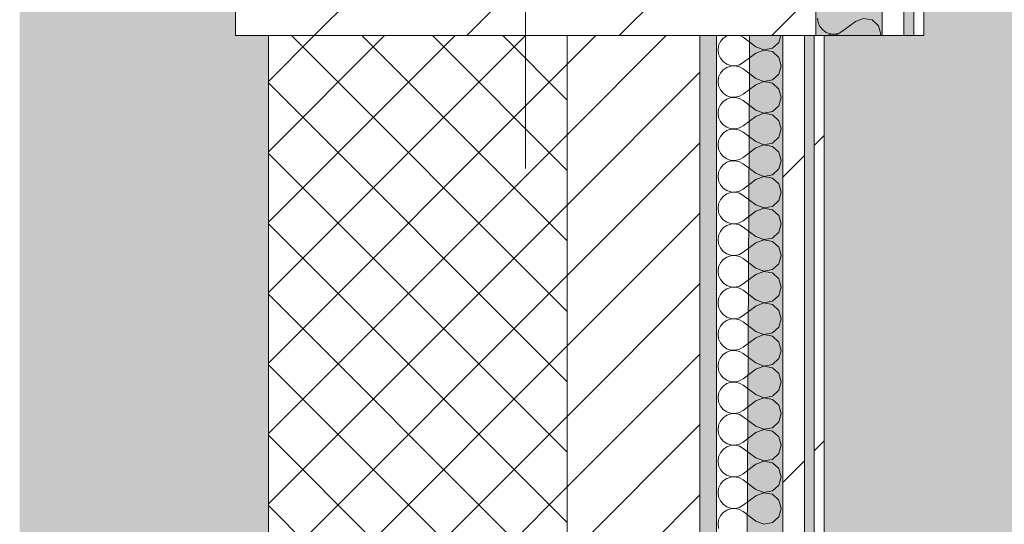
# Model space of a CAD drawing. Header units: millimetres. Extents: x -40968 to 13979, y -19284 to 4746.
# Tile 184 of 234: x -2101 to -1508, y -7733 to -7429. Entities that reach past the tile are written whole.
import ezdxf
from ezdxf.enums import TextEntityAlignment as Align

# ---------------------------------------------------------------- set-up
doc = ezdxf.new("R2010")
doc.units = ezdxf.units.MM
doc.header["$MEASUREMENT"] = 0
doc.linetypes.add('Wipeout_Contour', pattern=[1000, 0, -1000])
for name, color, linetype in [('10_ESTR_Pilars', 7, 'Continuous'), ('12_FAÇ_Façana', 7, 'Continuous'), ('Nuevo_05_AUX_Treball', 7, 'Continuous'), ('Nuevo_08_E_Envans secs', 7, 'Continuous')]:
    doc.layers.add(name, color=color, linetype=linetype)
for name, color, linetype, lineweight in [('10_ESTR_Pilars_Pluma_Nº__20', 1, 'Continuous', 5), ('10_ESTR_Pilars_Pluma_Nº__28', 7, 'Continuous', 20), ('10_ESTR_Pilars_Pluma_Nº__42', 8, 'Continuous', 25), ('12_FAÇ_Façana_Pluma_Nº__2', 8, 'Continuous', 5), ('12_FAÇ_Façana_Pluma_Nº__7', 7, 'Continuous', 5), ('Nuevo_08_E_Envans secs_Pluma_Nº__1', 7, 'Continuous', 5), ('Nuevo_Sellos de Zona Archicad_Pluma_Nº__1', 7, 'Continuous', 5)]:
    doc.layers.add(name, color=color, linetype=linetype, lineweight=lineweight)
for name, color, linetype, lineweight, true_color in [('12_FAÇ_Façana_Pluma_Nº__102', 7, 'Continuous', 5, 0xcccccc), ('12_FAÇ_Façana_Pluma_Nº__174', 7, 'Continuous', 13, 0xe4ad2c), ('12_FAÇ_Façana_Pluma_Nº__176', 7, 'Continuous', 15, 0x93a0c6), ('Nuevo_05_AUX_Treball_Pluma_Nº__3', 7, 'Continuous', 5, 0xa4a4a4), ('Nuevo_08_E_Envans secs_Pluma_Nº__102', 7, 'Continuous', 5, 0xcccccc), ('Nuevo_08_E_Envans secs_Pluma_Nº__171', 171, 'Continuous', 13, 0xaaaaff), ('Nuevo_08_E_Envans secs_Pluma_Nº__177', 7, 'Continuous', 15, 0xf7e046)]:
    doc.layers.add(name, color=color, linetype=linetype, lineweight=lineweight, true_color=true_color)
doc.styles.add('Estilo_Generado_1', font='txt')
pattern_1 = [(45, (0, 0), (-183.848, 183.848), [195, -65]), (45, (7e-14, 183.85), (-183.848, 183.848), [195, -65])]

# ---------------------------------------------------------------- blocks, each defined once
blk = doc.blocks.new('Planta 2_Passadís_5_1', base_point=(-1416.7, 3400.2))
at = {"layer": 'Nuevo_05_AUX_Treball', "linetype": 'Continuous', "lineweight": 0, "true_color": 0xe5e5e5}
blk.add_hatch(color=254, dxfattribs=at).paths.add_polyline_path([(-28277.4, 3863.45), (-28277.4, 2109.55), (-1619.32, 2109.55), (-1682.64, -12338.98), (-3637.99, -12338.98), (-3641.2, -17111.12), (363.89, -17130.66), (363.89, -11988.98), (6068.89, -11988.98), (6068.89, -9207.42), (358.89, -9207.42), (358.89, 2108.94), (7332.11, 2109.55), (7331.95, 3863.45)])
at = {"layer": 'Nuevo_05_AUX_Treball_Pluma_Nº__3', "color": 253, "linetype": 'Continuous', "lineweight": 5, "true_color": 0xa4a4a4, "flags": 128}
blk.add_lwpolyline([(-28277.4, 3863.45), (-28277.4, 2109.55), (-1619.32, 2109.55), (-1682.64, -12338.98), (-3637.99, -12338.98), (-3641.2, -17111.12), (363.89, -17130.66), (363.89, -11988.98), (6068.89, -11988.98), (6068.89, -9207.42), (358.89, -9207.42), (358.89, 2108.94), (7332.11, 2109.55), (7331.95, 3863.45)], close=True, dxfattribs=at)
at = {"layer": 'Nuevo_Sellos de Zona Archicad_Pluma_Nº__1', "color": 7, "lineweight": 5, "style": 'Estilo_Generado_1'}
for tag, p in [('ROOM_NAME', (-1416.7, 3342.05)), ('ROOM_NUMBER', (-1416.7, 3117.65)), ('ROOM_AREA', (-1416.7, 2890.28))]:
    blk.add_attdef(tag, text='', height=120, dxfattribs=at).set_placement(p, align=Align.TOP_LEFT)
blk = doc.blocks.new('Muro_1_1', base_point=(-1681.11, -1193.98))
at = {"layer": '12_FAÇ_Façana_Pluma_Nº__102', "linetype": 'Continuous', "lineweight": 0, "true_color": 0xe5e5e5}
blk.add_hatch(color=254, dxfattribs=at).paths.add_polyline_path([(-2101.11, -10658.98), (-1951.11, -10658.98), (-1951.11, -7438.98), (-1971.11, -7438.98), (-1971.11, -6988.97), (-1951.11, -6988.97), (-1951.11, -1638.98), (-2101.11, -1638.98)])
at = {"layer": '12_FAÇ_Façana_Pluma_Nº__174', "linetype": 'Continuous', "lineweight": 13, "true_color": 0xe4ad2c}
h = blk.add_hatch(dxfattribs=at)
h.set_pattern_fill('SATE_Aislamiento_0001', color=42, style=0, pattern_type=2)
h.set_pattern_definition([(45, (0, 0), (-21.2132, 21.2132), []), (135, (0, 0), (21.2132, 21.2132), [])])
h.paths.add_polyline_path([(-1951.11, -7438.98), (-1951.11, -10658.98), (-1771.11, -10658.98), (-1771.11, -7438.98)])
at = {"layer": '12_FAÇ_Façana_Pluma_Nº__176', "linetype": 'Continuous', "lineweight": 0, "true_color": 0x495063}
blk.add_hatch(color=251, dxfattribs=at).paths.add_polyline_path([(-1691.11, -7438.98), (-1691.11, -10658.98), (-1681.11, -10658.98), (-1681.11, -7438.98)])
at = {"layer": '12_FAÇ_Façana_Pluma_Nº__2', "linetype": 'Continuous', "lineweight": 5}
h = blk.add_hatch(dxfattribs=at)
h.set_pattern_fill('Ceramic_0001', color=8, style=0, pattern_type=2)
h.set_pattern_definition([(45, (0, 0), (-21.2132, 21.2132), [])])
h.paths.add_polyline_path([(-1771.11, -7438.98), (-1771.11, -10658.98), (-1691.11, -10658.98), (-1691.11, -7438.98)])
at = {"layer": '12_FAÇ_Façana_Pluma_Nº__7', "color": 7, "linetype": 'Continuous', "lineweight": 5}
for p, q in [((-1951.11, -7438.98), (-1951.11, -10658.98)), ((-1771.11, -10658.98), (-1771.11, -7438.98)), ((-1691.11, -10658.98), (-1691.11, -7438.98))]:
    blk.add_line(p, q, dxfattribs=at)
at = {"layer": '12_FAÇ_Façana_Pluma_Nº__7', "color": 7, "linetype": 'Continuous', "lineweight": 5, "flags": 128}
blk.add_lwpolyline([(-1681.11, -10658.98), (-1681.11, -7438.98)], dxfattribs=at)
blk = doc.blocks.new('*X370')
at = {"layer": 'Nuevo_08_E_Envans secs_Pluma_Nº__102', "color": 254, "linetype": 'Continuous', "lineweight": 5, "true_color": 0xcccccc}
for p, q in [((-1620.16, -7428.57), (-1619.79, -7431.17)), ((-1597.3, -7430.48), (-1604.92, -7436.19)), ((-1592.44, -7428.61), (-1597.3, -7430.48)), ((-1587.33, -7429.58), (-1592.44, -7428.61)), ((-1583.48, -7433.09), (-1587.33, -7429.58)), ((-1619.79, -7431.17), (-1618.73, -7433.58)), ((-1618.73, -7433.58), (-1617.06, -7435.6)), ((-1617.06, -7435.6), (-1614.89, -7437.09)), ((-1607.22, -7437.46), (-1604.92, -7436.19)), ((-1582.06, -7438.1), (-1583.48, -7433.09)), ((-1614.89, -7437.09), (-1612.4, -7437.93)), ((-1612.4, -7438.26), (-1614.52, -7438.98)), ((-1612.4, -7437.93), (-1609.78, -7438.06)), ((-1609.78, -7438.13), (-1612.4, -7438.26)), ((-1609.78, -7438.06), (-1607.22, -7437.46)), ((-1607.22, -7438.73), (-1609.78, -7438.13)), ((-1606.77, -7438.98), (-1607.22, -7438.73)), ((-1582.31, -7438.98), (-1582.06, -7438.1))]:
    blk.add_line(p, q, dxfattribs=at)
blk = doc.blocks.new('Muro_121_1', base_point=(-1556.11, -7438.98))
at = {"color": 254, "linetype": 'Wipeout_Contour', "lineweight": 0, "ltscale": 29535.912954}
blk.add_wipeout([(-1568.11, -7438.98), (-1568.11, -6988.97), (-1581.11, -6988.97), (-1581.11, -7438.98)], dxfattribs=at).dxf.layer = 'Nuevo_08_E_Envans secs'
at = {"color": 254, "linetype": 'Wipeout_Contour', "lineweight": 0, "ltscale": 29522.733825}
blk.add_wipeout([(-1556.11, -7438.98), (-1556.11, -6988.97), (-1562.11, -6988.97), (-1562.11, -7438.98)], dxfattribs=at).dxf.layer = 'Nuevo_08_E_Envans secs'
at = {"layer": 'Nuevo_08_E_Envans secs_Pluma_Nº__171', "linetype": 'Continuous', "lineweight": 13, "true_color": 0xaaaaff}
h = blk.add_hatch(dxfattribs=at)
h.set_pattern_fill('Panellat_HPL_0001', color=161, style=0, pattern_type=2)
h.set_pattern_definition(pattern_1)
h.paths.add_polyline_path([(-1556.11, -7438.98), (-1556.11, -6988.97), (-1562.11, -6988.97), (-1562.11, -7438.98)])
at = {"layer": 'Nuevo_08_E_Envans secs_Pluma_Nº__177', "linetype": 'Continuous', "lineweight": 15, "true_color": 0xf7e046}
h = blk.add_hatch(dxfattribs=at)
h.set_pattern_fill('Panellat_HPL_0001', color=53, style=0, pattern_type=2)
h.set_pattern_definition(pattern_1)
h.paths.add_polyline_path([(-1568.11, -7438.98), (-1568.11, -6988.97), (-1581.11, -6988.97), (-1581.11, -7438.98)])
at = {"layer": 'Nuevo_08_E_Envans secs_Pluma_Nº__1', "color": 7, "linetype": 'Continuous', "lineweight": 5}
for p, q in [((-1581.11, -7438.98), (-1581.11, -6988.97)), ((-1568.11, -7438.98), (-1568.11, -6988.97)), ((-1562.11, -7438.98), (-1562.11, -6988.97))]:
    blk.add_line(p, q, dxfattribs=at)
at = {"layer": 'Nuevo_08_E_Envans secs_Pluma_Nº__1', "color": 7, "linetype": 'Continuous', "lineweight": 5, "flags": 128}
for points in [[(-1556.11, -7438.98), (-1556.11, -6988.97)], [(-1581.11, -7438.98), (-1621.11, -7438.98)], [(-1568.11, -7438.98), (-1581.11, -7438.98)], [(-1562.11, -7438.98), (-1568.11, -7438.98)], [(-1556.11, -7438.98), (-1562.11, -7438.98)]]:
    blk.add_lwpolyline(points, dxfattribs=at)
at = {"layer": 'Nuevo_08_E_Envans secs', "color": 7, "lineweight": 20}
blk.add_blockref('*X370', (0, 0), dxfattribs=at)
blk = doc.blocks.new('*X372')
at = {"layer": 'Nuevo_08_E_Envans secs_Pluma_Nº__102', "color": 254, "linetype": 'Continuous', "lineweight": 5, "true_color": 0xcccccc}
for p, q in [((-1678.73, -7442.61), (-1679.79, -7445.02)), ((-1677.06, -7440.59), (-1678.73, -7442.61)), ((-1674.89, -7439.1), (-1677.06, -7440.59)), ((-1674.52, -7438.98), (-1674.89, -7439.1)), ((-1664.92, -7440), (-1666.77, -7438.98)), ((-1657.3, -7445.71), (-1664.92, -7440)), ((-1643.48, -7443.1), (-1642.31, -7438.98)), ((-1679.79, -7445.02), (-1680.16, -7447.62)), ((-1680.16, -7447.62), (-1679.79, -7450.22)), ((-1657.3, -7445.71), (-1652.44, -7447.58)), ((-1652.44, -7447.66), (-1657.3, -7449.52)), ((-1652.44, -7447.58), (-1647.33, -7446.61)), ((-1647.33, -7448.62), (-1652.44, -7447.66)), ((-1647.33, -7446.61), (-1643.48, -7443.1)), ((-1643.48, -7452.14), (-1647.33, -7448.62)), ((-1679.79, -7450.22), (-1678.73, -7452.63)), ((-1678.73, -7452.63), (-1677.06, -7454.65)), ((-1677.06, -7454.65), (-1674.89, -7456.14)), ((-1657.3, -7449.52), (-1664.92, -7455.24)), ((-1642.06, -7457.14), (-1643.48, -7452.14)), ((-1677.06, -7459.64), (-1678.73, -7461.66)), ((-1674.89, -7458.15), (-1677.06, -7459.64)), ((-1674.89, -7456.14), (-1672.4, -7456.98)), ((-1672.4, -7457.31), (-1674.89, -7458.15)), ((-1672.4, -7456.98), (-1669.78, -7457.1)), ((-1669.78, -7457.18), (-1672.4, -7457.31)), ((-1669.78, -7457.1), (-1667.22, -7456.51)), ((-1667.22, -7457.78), (-1669.78, -7457.18)), ((-1667.22, -7456.51), (-1664.92, -7455.24)), ((-1664.92, -7459.05), (-1667.22, -7457.78)), ((-1657.3, -7464.76), (-1664.92, -7459.05)), ((-1643.48, -7462.15), (-1642.06, -7457.14)), ((-1679.79, -7464.06), (-1680.16, -7466.67)), ((-1678.73, -7461.66), (-1679.79, -7464.06)), ((-1657.3, -7464.76), (-1652.44, -7466.63)), ((-1652.44, -7466.63), (-1647.33, -7465.66)), ((-1647.33, -7465.66), (-1643.48, -7462.15)), ((-1680.16, -7466.67), (-1679.79, -7469.27)), ((-1679.79, -7469.27), (-1678.73, -7471.67)), ((-1678.73, -7471.67), (-1677.06, -7473.7)), ((-1657.3, -7468.57), (-1664.92, -7474.29)), ((-1652.44, -7466.71), (-1657.3, -7468.57)), ((-1647.33, -7467.67), (-1652.44, -7466.71)), ((-1643.48, -7471.18), (-1647.33, -7467.67)), ((-1642.06, -7476.19), (-1643.48, -7471.18)), ((-1677.06, -7473.7), (-1674.89, -7475.19)), ((-1674.89, -7477.2), (-1677.06, -7478.68)), ((-1674.89, -7475.19), (-1672.4, -7476.02)), ((-1672.4, -7476.36), (-1674.89, -7477.2)), ((-1672.4, -7476.02), (-1669.78, -7476.15)), ((-1669.78, -7476.23), (-1672.4, -7476.36)), ((-1669.78, -7476.15), (-1667.22, -7475.56)), ((-1667.22, -7476.82), (-1669.78, -7476.23)), ((-1667.22, -7475.56), (-1664.92, -7474.29)), ((-1664.92, -7478.1), (-1667.22, -7476.82)), ((-1657.3, -7483.81), (-1664.92, -7478.1)), ((-1643.48, -7481.2), (-1642.06, -7476.19)), ((-1679.79, -7483.11), (-1680.16, -7485.71)), ((-1678.73, -7480.71), (-1679.79, -7483.11)), ((-1677.06, -7478.68), (-1678.73, -7480.71)), ((-1657.3, -7483.81), (-1652.44, -7485.68)), ((-1647.33, -7484.71), (-1643.48, -7481.2)), ((-1680.16, -7485.71), (-1679.79, -7488.32)), ((-1679.79, -7488.32), (-1678.73, -7490.72)), ((-1657.3, -7487.62), (-1664.92, -7493.33)), ((-1652.44, -7485.75), (-1657.3, -7487.62)), ((-1652.44, -7485.68), (-1647.33, -7484.71)), ((-1647.33, -7486.72), (-1652.44, -7485.75)), ((-1643.48, -7490.23), (-1647.33, -7486.72)), ((-1642.06, -7495.24), (-1643.48, -7490.23)), ((-1678.73, -7490.72), (-1677.06, -7492.74)), ((-1677.06, -7492.74), (-1674.89, -7494.23)), ((-1674.89, -7496.24), (-1677.06, -7497.73)), ((-1674.89, -7494.23), (-1672.4, -7495.07)), ((-1672.4, -7495.4), (-1674.89, -7496.24)), ((-1672.4, -7495.07), (-1669.78, -7495.2)), ((-1669.78, -7495.28), (-1672.4, -7495.4)), ((-1669.78, -7495.2), (-1667.22, -7494.6)), ((-1667.22, -7495.87), (-1669.78, -7495.28)), ((-1667.22, -7494.6), (-1664.92, -7493.33)), ((-1664.92, -7497.14), (-1667.22, -7495.87)), ((-1643.48, -7500.25), (-1642.06, -7495.24)), ((-1679.79, -7502.16), (-1680.16, -7504.76)), ((-1678.73, -7499.75), (-1679.79, -7502.16)), ((-1677.06, -7497.73), (-1678.73, -7499.75)), ((-1657.3, -7502.86), (-1664.92, -7497.14)), ((-1647.33, -7503.76), (-1643.48, -7500.25)), ((-1680.16, -7504.76), (-1679.79, -7507.36)), ((-1679.79, -7507.36), (-1678.73, -7509.77)), ((-1657.3, -7506.67), (-1664.92, -7512.38)), ((-1657.3, -7502.86), (-1652.44, -7504.72)), ((-1652.44, -7504.8), (-1657.3, -7506.67)), ((-1652.44, -7504.72), (-1647.33, -7503.76)), ((-1647.33, -7505.77), (-1652.44, -7504.8)), ((-1643.48, -7509.28), (-1647.33, -7505.77)), ((-1678.73, -7509.77), (-1677.06, -7511.79)), ((-1677.06, -7511.79), (-1674.89, -7513.28)), ((-1674.89, -7513.28), (-1672.4, -7514.12)), ((-1669.78, -7514.25), (-1667.22, -7513.65)), ((-1667.22, -7513.65), (-1664.92, -7512.38)), ((-1642.06, -7514.29), (-1643.48, -7509.28)), ((-1678.73, -7518.8), (-1679.79, -7521.21)), ((-1677.06, -7516.78), (-1678.73, -7518.8)), ((-1674.89, -7515.29), (-1677.06, -7516.78)), ((-1672.4, -7514.45), (-1674.89, -7515.29)), ((-1672.4, -7514.12), (-1669.78, -7514.25)), ((-1669.78, -7514.32), (-1672.4, -7514.45)), ((-1667.22, -7514.92), (-1669.78, -7514.32)), ((-1664.92, -7516.19), (-1667.22, -7514.92)), ((-1657.3, -7521.9), (-1664.92, -7516.19)), ((-1647.33, -7522.8), (-1643.48, -7519.29)), ((-1643.48, -7519.29), (-1642.06, -7514.29)), ((-1679.79, -7521.21), (-1680.16, -7523.81)), ((-1680.16, -7523.81), (-1679.79, -7526.41)), ((-1657.3, -7525.71), (-1664.92, -7531.43)), ((-1657.3, -7521.9), (-1652.44, -7523.77)), ((-1652.44, -7523.85), (-1657.3, -7525.71)), ((-1652.44, -7523.77), (-1647.33, -7522.8)), ((-1647.33, -7524.81), (-1652.44, -7523.85)), ((-1643.48, -7528.33), (-1647.33, -7524.81)), ((-1679.79, -7526.41), (-1678.73, -7528.82)), ((-1678.73, -7528.82), (-1677.06, -7530.84)), ((-1677.06, -7530.84), (-1674.89, -7532.33)), ((-1667.22, -7532.7), (-1664.92, -7531.43)), ((-1642.06, -7533.33), (-1643.48, -7528.33)), ((-1677.06, -7535.83), (-1678.73, -7537.85)), ((-1674.89, -7534.34), (-1677.06, -7535.83)), ((-1674.89, -7532.33), (-1672.4, -7533.17)), ((-1672.4, -7533.5), (-1674.89, -7534.34)), ((-1672.4, -7533.17), (-1669.78, -7533.29)), ((-1669.78, -7533.37), (-1672.4, -7533.5)), ((-1669.78, -7533.29), (-1667.22, -7532.7)), ((-1667.22, -7533.97), (-1669.78, -7533.37)), ((-1664.92, -7535.24), (-1667.22, -7533.97)), ((-1657.3, -7540.95), (-1664.92, -7535.24)), ((-1643.48, -7538.34), (-1642.06, -7533.33)), ((-1679.79, -7540.25), (-1680.16, -7542.86)), ((-1680.16, -7542.86), (-1679.79, -7545.46)), ((-1678.73, -7537.85), (-1679.79, -7540.25)), ((-1657.3, -7540.95), (-1652.44, -7542.82)), ((-1652.44, -7542.9), (-1657.3, -7544.76)), ((-1652.44, -7542.82), (-1647.33, -7541.85)), ((-1647.33, -7543.86), (-1652.44, -7542.9)), ((-1647.33, -7541.85), (-1643.48, -7538.34)), ((-1679.79, -7545.46), (-1678.73, -7547.86)), ((-1678.73, -7547.86), (-1677.06, -7549.89)), ((-1657.3, -7544.76), (-1664.92, -7550.48)), ((-1643.48, -7547.37), (-1647.33, -7543.86)), ((-1642.06, -7552.38), (-1643.48, -7547.37)), ((-1677.06, -7554.87), (-1678.73, -7556.9)), ((-1677.06, -7549.89), (-1674.89, -7551.38)), ((-1674.89, -7553.39), (-1677.06, -7554.87)), ((-1674.89, -7551.38), (-1672.4, -7552.22)), ((-1672.4, -7552.55), (-1674.89, -7553.39)), ((-1672.4, -7552.22), (-1669.78, -7552.34)), ((-1669.78, -7552.42), (-1672.4, -7552.55)), ((-1669.78, -7552.34), (-1667.22, -7551.75)), ((-1667.22, -7553.01), (-1669.78, -7552.42)), ((-1667.22, -7551.75), (-1664.92, -7550.48)), ((-1664.92, -7554.29), (-1667.22, -7553.01)), ((-1657.3, -7560), (-1664.92, -7554.29)), ((-1643.48, -7557.39), (-1642.06, -7552.38)), ((-1679.79, -7559.3), (-1680.16, -7561.9)), ((-1678.73, -7556.9), (-1679.79, -7559.3)), ((-1657.3, -7560), (-1652.44, -7561.87)), ((-1652.44, -7561.87), (-1647.33, -7560.9)), ((-1647.33, -7560.9), (-1643.48, -7557.39)), ((-1680.16, -7561.9), (-1679.79, -7564.51)), ((-1679.79, -7564.51), (-1678.73, -7566.91)), ((-1678.73, -7566.91), (-1677.06, -7568.94)), ((-1657.3, -7563.81), (-1664.92, -7569.52)), ((-1652.44, -7561.94), (-1657.3, -7563.81)), ((-1647.33, -7562.91), (-1652.44, -7561.94)), ((-1643.48, -7566.42), (-1647.33, -7562.91)), ((-1642.06, -7571.43), (-1643.48, -7566.42)), ((-1677.06, -7568.94), (-1674.89, -7570.42)), ((-1674.89, -7572.43), (-1677.06, -7573.92)), ((-1674.89, -7570.42), (-1672.4, -7571.26)), ((-1672.4, -7571.59), (-1674.89, -7572.43)), ((-1672.4, -7571.26), (-1669.78, -7571.39)), ((-1669.78, -7571.47), (-1672.4, -7571.59)), ((-1669.78, -7571.39), (-1667.22, -7570.8)), ((-1667.22, -7572.06), (-1669.78, -7571.47)), ((-1667.22, -7570.8), (-1664.92, -7569.52)), ((-1664.92, -7573.33), (-1667.22, -7572.06)), ((-1657.3, -7579.05), (-1664.92, -7573.33)), ((-1643.48, -7576.44), (-1642.06, -7571.43)), ((-1679.79, -7578.35), (-1680.16, -7580.95)), ((-1678.73, -7575.95), (-1679.79, -7578.35)), ((-1677.06, -7573.92), (-1678.73, -7575.95)), ((-1657.3, -7579.05), (-1652.44, -7580.91)), ((-1647.33, -7579.95), (-1643.48, -7576.44)), ((-1680.16, -7580.95), (-1679.79, -7583.55)), ((-1679.79, -7583.55), (-1678.73, -7585.96)), ((-1657.3, -7582.86), (-1664.92, -7588.57)), ((-1652.44, -7580.99), (-1657.3, -7582.86)), ((-1652.44, -7580.91), (-1647.33, -7579.95)), ((-1647.33, -7581.96), (-1652.44, -7580.99)), ((-1643.48, -7585.47), (-1647.33, -7581.96)), ((-1678.73, -7585.96), (-1677.06, -7587.98)), ((-1677.06, -7587.98), (-1674.89, -7589.47)), ((-1674.89, -7589.47), (-1672.4, -7590.31)), ((-1672.4, -7590.64), (-1674.89, -7591.48)), ((-1672.4, -7590.31), (-1669.78, -7590.44)), ((-1669.78, -7590.51), (-1672.4, -7590.64)), ((-1669.78, -7590.44), (-1667.22, -7589.84)), ((-1667.22, -7591.11), (-1669.78, -7590.51)), ((-1667.22, -7589.84), (-1664.92, -7588.57)), ((-1664.92, -7592.38), (-1667.22, -7591.11)), ((-1642.06, -7590.48), (-1643.48, -7585.47)), ((-1643.48, -7595.48), (-1642.06, -7590.48)), ((-1678.73, -7594.99), (-1679.79, -7597.4)), ((-1677.06, -7592.97), (-1678.73, -7594.99)), ((-1674.89, -7591.48), (-1677.06, -7592.97)), ((-1657.3, -7598.1), (-1664.92, -7592.38)), ((-1647.33, -7598.99), (-1643.48, -7595.48)), ((-1679.79, -7597.4), (-1680.16, -7600)), ((-1680.16, -7600), (-1679.79, -7602.6)), ((-1679.79, -7602.6), (-1678.73, -7605.01)), ((-1657.3, -7601.9), (-1664.92, -7607.62)), ((-1657.3, -7598.1), (-1652.44, -7599.96)), ((-1652.44, -7600.04), (-1657.3, -7601.9)), ((-1652.44, -7599.96), (-1647.33, -7598.99)), ((-1647.33, -7601.01), (-1652.44, -7600.04)), ((-1643.48, -7604.52), (-1647.33, -7601.01)), ((-1678.73, -7605.01), (-1677.06, -7607.03)), ((-1677.06, -7607.03), (-1674.89, -7608.52)), ((-1674.89, -7608.52), (-1672.4, -7609.36)), ((-1669.78, -7609.49), (-1667.22, -7608.89)), ((-1667.22, -7608.89), (-1664.92, -7607.62)), ((-1642.06, -7609.52), (-1643.48, -7604.52)), ((-1678.73, -7614.04), (-1679.79, -7616.45)), ((-1677.06, -7612.02), (-1678.73, -7614.04)), ((-1674.89, -7610.53), (-1677.06, -7612.02)), ((-1672.4, -7609.69), (-1674.89, -7610.53)), ((-1672.4, -7609.36), (-1669.78, -7609.49)), ((-1669.78, -7609.56), (-1672.4, -7609.69)), ((-1667.22, -7610.16), (-1669.78, -7609.56)), ((-1664.92, -7611.43), (-1667.22, -7610.16)), ((-1657.3, -7617.14), (-1664.92, -7611.43)), ((-1647.33, -7618.04), (-1643.48, -7614.53)), ((-1643.48, -7614.53), (-1642.06, -7609.52)), ((-1679.79, -7616.45), (-1680.16, -7619.05)), ((-1680.16, -7619.05), (-1679.79, -7621.65)), ((-1657.3, -7617.14), (-1652.44, -7619.01)), ((-1652.44, -7619.09), (-1657.3, -7620.95)), ((-1652.44, -7619.01), (-1647.33, -7618.04)), ((-1647.33, -7620.05), (-1652.44, -7619.09)), ((-1643.48, -7623.56), (-1647.33, -7620.05)), ((-1679.79, -7621.65), (-1678.73, -7624.05)), ((-1678.73, -7624.05), (-1677.06, -7626.08)), ((-1677.06, -7626.08), (-1674.89, -7627.57)), ((-1667.22, -7627.94), (-1664.92, -7626.67)), ((-1657.3, -7620.95), (-1664.92, -7626.67)), ((-1642.06, -7628.57), (-1643.48, -7623.56)), ((-1677.06, -7631.06), (-1678.73, -7633.09)), ((-1674.89, -7629.58), (-1677.06, -7631.06)), ((-1674.89, -7627.57), (-1672.4, -7628.41)), ((-1672.4, -7628.74), (-1674.89, -7629.58)), ((-1672.4, -7628.41), (-1669.78, -7628.53)), ((-1669.78, -7628.61), (-1672.4, -7628.74)), ((-1669.78, -7628.53), (-1667.22, -7627.94)), ((-1667.22, -7629.2), (-1669.78, -7628.61)), ((-1664.92, -7630.48), (-1667.22, -7629.2)), ((-1657.3, -7636.19), (-1664.92, -7630.48)), ((-1643.48, -7633.58), (-1642.06, -7628.57)), ((-1679.79, -7635.49), (-1680.16, -7638.1)), ((-1680.16, -7638.1), (-1679.79, -7640.7)), ((-1678.73, -7633.09), (-1679.79, -7635.49)), ((-1657.3, -7636.19), (-1652.44, -7638.06)), ((-1652.44, -7638.13), (-1657.3, -7640)), ((-1652.44, -7638.06), (-1647.33, -7637.09)), ((-1647.33, -7639.1), (-1652.44, -7638.13)), ((-1647.33, -7637.09), (-1643.48, -7633.58)), ((-1679.79, -7640.7), (-1678.73, -7643.1)), ((-1678.73, -7643.1), (-1677.06, -7645.13)), ((-1657.3, -7640), (-1664.92, -7645.71)), ((-1643.48, -7642.61), (-1647.33, -7639.1)), ((-1642.06, -7647.62), (-1643.48, -7642.61)), ((-1677.06, -7650.11), (-1678.73, -7652.14)), ((-1677.06, -7645.13), (-1674.89, -7646.61)), ((-1674.89, -7648.62), (-1677.06, -7650.11)), ((-1674.89, -7646.61), (-1672.4, -7647.45)), ((-1672.4, -7647.78), (-1674.89, -7648.62)), ((-1672.4, -7647.45), (-1669.78, -7647.58)), ((-1669.78, -7647.66), (-1672.4, -7647.78)), ((-1669.78, -7647.58), (-1667.22, -7646.99)), ((-1667.22, -7648.25), (-1669.78, -7647.66)), ((-1667.22, -7646.99), (-1664.92, -7645.71)), ((-1664.92, -7649.52), (-1667.22, -7648.25)), ((-1657.3, -7655.24), (-1664.92, -7649.52)), ((-1643.48, -7652.63), (-1642.06, -7647.62)), ((-1679.79, -7654.54), (-1680.16, -7657.14)), ((-1678.73, -7652.14), (-1679.79, -7654.54)), ((-1657.3, -7655.24), (-1652.44, -7657.1)), ((-1652.44, -7657.1), (-1647.33, -7656.14)), ((-1647.33, -7656.14), (-1643.48, -7652.63)), ((-1680.16, -7657.14), (-1679.79, -7659.75)), ((-1679.79, -7659.75), (-1678.73, -7662.15)), ((-1678.73, -7662.15), (-1677.06, -7664.17)), ((-1657.3, -7659.05), (-1664.92, -7664.76)), ((-1652.44, -7657.18), (-1657.3, -7659.05)), ((-1647.33, -7658.15), (-1652.44, -7657.18)), ((-1643.48, -7661.66), (-1647.33, -7658.15)), ((-1642.06, -7666.67), (-1643.48, -7661.66)), ((-1677.06, -7664.17), (-1674.89, -7665.66)), ((-1674.89, -7667.67), (-1677.06, -7669.16)), ((-1674.89, -7665.66), (-1672.4, -7666.5)), ((-1672.4, -7666.83), (-1674.89, -7667.67)), ((-1672.4, -7666.5), (-1669.78, -7666.63)), ((-1669.78, -7666.71), (-1672.4, -7666.83)), ((-1669.78, -7666.63), (-1667.22, -7666.03)), ((-1667.22, -7667.3), (-1669.78, -7666.71)), ((-1667.22, -7666.03), (-1664.92, -7664.76)), ((-1664.92, -7668.57), (-1667.22, -7667.3)), ((-1643.48, -7671.67), (-1642.06, -7666.67)), ((-1679.79, -7673.59), (-1680.16, -7676.19)), ((-1678.73, -7671.18), (-1679.79, -7673.59)), ((-1677.06, -7669.16), (-1678.73, -7671.18)), ((-1657.3, -7674.29), (-1664.92, -7668.57)), ((-1657.3, -7674.29), (-1652.44, -7676.15)), ((-1647.33, -7675.19), (-1643.48, -7671.67)), ((-1680.16, -7676.19), (-1679.79, -7678.79)), ((-1679.79, -7678.79), (-1678.73, -7681.2)), ((-1657.3, -7678.1), (-1664.92, -7683.81)), ((-1652.44, -7676.23), (-1657.3, -7678.1)), ((-1652.44, -7676.15), (-1647.33, -7675.19)), ((-1647.33, -7677.2), (-1652.44, -7676.23)), ((-1643.48, -7680.71), (-1647.33, -7677.2)), ((-1678.73, -7681.2), (-1677.06, -7683.22)), ((-1677.06, -7683.22), (-1674.89, -7684.71)), ((-1674.89, -7684.71), (-1672.4, -7685.55)), ((-1672.4, -7685.88), (-1674.89, -7686.72)), ((-1672.4, -7685.55), (-1669.78, -7685.68)), ((-1669.78, -7685.75), (-1672.4, -7685.88)), ((-1669.78, -7685.68), (-1667.22, -7685.08)), ((-1667.22, -7686.35), (-1669.78, -7685.75)), ((-1667.22, -7685.08), (-1664.92, -7683.81)), ((-1642.06, -7685.71), (-1643.48, -7680.71)), ((-1643.48, -7690.72), (-1642.06, -7685.71)), ((-1678.73, -7690.23), (-1679.79, -7692.64)), ((-1677.06, -7688.21), (-1678.73, -7690.23)), ((-1674.89, -7686.72), (-1677.06, -7688.21)), ((-1664.92, -7687.62), (-1667.22, -7686.35)), ((-1657.3, -7693.33), (-1664.92, -7687.62)), ((-1647.33, -7694.23), (-1643.48, -7690.72)), ((-1679.79, -7692.64), (-1680.16, -7695.24)), ((-1680.16, -7695.24), (-1679.79, -7697.84)), ((-1679.79, -7697.84), (-1678.73, -7700.25)), ((-1657.3, -7697.14), (-1664.92, -7702.86)), ((-1657.3, -7693.33), (-1652.44, -7695.2)), ((-1652.44, -7695.28), (-1657.3, -7697.14)), ((-1652.44, -7695.2), (-1647.33, -7694.23)), ((-1647.33, -7696.24), (-1652.44, -7695.28)), ((-1643.48, -7699.75), (-1647.33, -7696.24)), ((-1678.73, -7700.25), (-1677.06, -7702.27)), ((-1677.06, -7702.27), (-1674.89, -7703.76)), ((-1674.89, -7703.76), (-1672.4, -7704.6)), ((-1667.22, -7704.13), (-1664.92, -7702.86)), ((-1642.06, -7704.76), (-1643.48, -7699.75)), ((-1678.73, -7709.28), (-1679.79, -7711.68)), ((-1677.06, -7707.26), (-1678.73, -7709.28)), ((-1674.89, -7705.77), (-1677.06, -7707.26)), ((-1672.4, -7704.93), (-1674.89, -7705.77)), ((-1672.4, -7704.6), (-1669.78, -7704.72)), ((-1669.78, -7704.8), (-1672.4, -7704.93)), ((-1669.78, -7704.72), (-1667.22, -7704.13)), ((-1667.22, -7705.4), (-1669.78, -7704.8)), ((-1664.92, -7706.67), (-1667.22, -7705.4)), ((-1657.3, -7712.38), (-1664.92, -7706.67)), ((-1647.33, -7713.28), (-1643.48, -7709.77)), ((-1643.48, -7709.77), (-1642.06, -7704.76)), ((-1679.79, -7711.68), (-1680.16, -7714.29)), ((-1680.16, -7714.29), (-1679.79, -7716.89)), ((-1657.3, -7712.38), (-1652.44, -7714.25)), ((-1652.44, -7714.32), (-1657.3, -7716.19)), ((-1652.44, -7714.25), (-1647.33, -7713.28)), ((-1647.33, -7715.29), (-1652.44, -7714.32)), ((-1643.48, -7718.8), (-1647.33, -7715.29)), ((-1679.79, -7716.89), (-1678.73, -7719.29)), ((-1678.73, -7719.29), (-1677.06, -7721.32)), ((-1677.06, -7721.32), (-1674.89, -7722.8)), ((-1657.3, -7716.19), (-1664.92, -7721.9)), ((-1642.06, -7723.81), (-1643.48, -7718.8)), ((-1677.06, -7726.3), (-1678.73, -7728.33)), ((-1674.89, -7724.81), (-1677.06, -7726.3)), ((-1674.89, -7722.8), (-1672.4, -7723.64)), ((-1672.4, -7723.98), (-1674.89, -7724.81)), ((-1672.4, -7723.64), (-1669.78, -7723.77)), ((-1669.78, -7723.85), (-1672.4, -7723.98)), ((-1669.78, -7723.77), (-1667.22, -7723.18)), ((-1667.22, -7724.44), (-1669.78, -7723.85)), ((-1667.22, -7723.18), (-1664.92, -7721.9)), ((-1664.92, -7725.71), (-1667.22, -7724.44)), ((-1657.3, -7731.43), (-1664.92, -7725.71)), ((-1643.48, -7728.82), (-1642.06, -7723.81)), ((-1679.79, -7730.73), (-1680.16, -7733.33)), ((-1680.16, -7733.33), (-1679.79, -7735.94)), ((-1678.73, -7728.33), (-1679.79, -7730.73)), ((-1657.3, -7731.43), (-1652.44, -7733.29)), ((-1652.44, -7733.29), (-1647.33, -7732.33)), ((-1647.33, -7732.33), (-1643.48, -7728.82))]:
    blk.add_line(p, q, dxfattribs=at)
blk = doc.blocks.new('Muro_122_1', base_point=(-1616.11, -10658.98))
at = {"layer": 'Nuevo_08_E_Envans secs_Pluma_Nº__1', "color": 7, "linetype": 'Continuous', "lineweight": 5, "flags": 128}
blk.add_lwpolyline([(-1681.11, -7438.98), (-1681.11, -10658.98)], dxfattribs=at)
at = {"color": 254, "linetype": 'Wipeout_Contour', "lineweight": 0, "ltscale": 36800.017837}
blk.add_wipeout([(-1628.11, -10658.98), (-1628.11, -7438.98), (-1641.11, -7438.98), (-1641.11, -10658.98)], dxfattribs=at).dxf.layer = 'Nuevo_08_E_Envans secs'
at = {"color": 254, "linetype": 'Wipeout_Contour', "lineweight": 0, "ltscale": 36788.711064}
blk.add_wipeout([(-1616.11, -10658.98), (-1616.11, -7438.98), (-1622.11, -7438.98), (-1622.11, -10658.98)], dxfattribs=at).dxf.layer = 'Nuevo_08_E_Envans secs'
at = {"layer": 'Nuevo_08_E_Envans secs_Pluma_Nº__171', "linetype": 'Continuous', "lineweight": 13, "true_color": 0xaaaaff}
h = blk.add_hatch(dxfattribs=at)
h.set_pattern_fill('Panellat_HPL_0001', color=161, style=0, pattern_type=2)
h.set_pattern_definition(pattern_1)
h.paths.add_polyline_path([(-1616.11, -10658.98), (-1616.11, -7438.98), (-1622.11, -7438.98), (-1622.11, -10658.98)])
at = {"layer": 'Nuevo_08_E_Envans secs_Pluma_Nº__177', "linetype": 'Continuous', "lineweight": 15, "true_color": 0xf7e046}
h = blk.add_hatch(dxfattribs=at)
h.set_pattern_fill('Panellat_HPL_0001', color=53, style=0, pattern_type=2)
h.set_pattern_definition(pattern_1)
h.paths.add_polyline_path([(-1628.11, -10658.98), (-1628.11, -7438.98), (-1641.11, -7438.98), (-1641.11, -10658.98)])
at = {"layer": 'Nuevo_08_E_Envans secs_Pluma_Nº__1', "color": 7, "linetype": 'Continuous', "lineweight": 5}
for p, q in [((-1641.11, -10658.98), (-1641.11, -7438.98)), ((-1628.11, -10658.98), (-1628.11, -7438.98)), ((-1622.11, -10658.98), (-1622.11, -7438.98))]:
    blk.add_line(p, q, dxfattribs=at)
at = {"layer": 'Nuevo_08_E_Envans secs_Pluma_Nº__1', "color": 7, "linetype": 'Continuous', "lineweight": 5, "flags": 128}
for points in [[(-1616.11, -7438.98), (-1621.11, -7438.98)], [(-1616.11, -10658.98), (-1616.11, -7438.98)]]:
    blk.add_lwpolyline(points, dxfattribs=at)
at = {"layer": 'Nuevo_08_E_Envans secs', "color": 7, "lineweight": 20}
blk.add_blockref('*X372', (0, 0), dxfattribs=at)
blk = doc.blocks.new('Pilar_30_1', base_point=(-1796.11, -7213.98))
at = {"color": 254, "linetype": 'Wipeout_Contour', "lineweight": 0, "ltscale": 29745.365158}
blk.add_wipeout([(-1971.11, -7438.98), (-1621.11, -7438.98), (-1621.11, -6988.97), (-1971.11, -6988.97)], dxfattribs=at).dxf.layer = '10_ESTR_Pilars'
at = {"layer": '10_ESTR_Pilars_Pluma_Nº__42', "linetype": 'Continuous', "lineweight": 25}
h = blk.add_hatch(dxfattribs=at)
h.set_pattern_fill('00_GCT_trama_45º_e1_400__05', color=8, style=0, pattern_type=2)
h.set_pattern_definition([(45, (0, 0), (-45.96194, 45.96194), [])])
h.paths.add_polyline_path([(-1971.11, -7438.98), (-1621.11, -7438.98), (-1621.11, -6988.97), (-1971.11, -6988.97)])
at = {"layer": '10_ESTR_Pilars_Pluma_Nº__20', "color": 1, "linetype": 'Continuous', "lineweight": 5}
blk.add_line((-1796.11, -7293.98), (-1796.11, -7518.98), dxfattribs=at)
at = {"layer": '10_ESTR_Pilars_Pluma_Nº__28', "color": 7, "linetype": 'Continuous', "lineweight": 20, "flags": 128}
blk.add_lwpolyline([(-1971.11, -7438.98), (-1621.11, -7438.98), (-1621.11, -6988.97), (-1971.11, -6988.97)], close=True, dxfattribs=at)

msp = doc.modelspace()

# ---------------------------------------------------------------- linework, layer by layer
at = {"layer": 'Nuevo_05_AUX_Treball', "color": 254, "linetype": 'Continuous', "lineweight": 0, "true_color": 0xe5e5e5, "flags": 128}
msp.add_lwpolyline([(-28277.4, 3863.45), (-28277.4, 2109.55), (-1619.32, 2109.55), (-1682.64, -12338.98), (-3637.99, -12338.98), (-3641.2, -17111.12), (363.89, -17130.66), (363.89, -11988.98), (6068.89, -11988.98), (6068.89, -9207.42), (358.89, -9207.42), (358.89, 2108.94), (7332.11, 2109.55), (7331.95, 3863.45)], close=True, dxfattribs=at)

# ---------------------------------------------------------------- block references
at = {"layer": '12_FAÇ_Façana', "color": 7, "lineweight": 20}
msp.add_blockref('Muro_1_1', (-1681.11, -1193.98), dxfattribs=at)
at = {"layer": 'Nuevo_05_AUX_Treball', "color": 7, "linetype": 'Continuous', "lineweight": 5}
msp.add_blockref('Planta 2_Passadís_5_1', (-1416.7, 3400.2), dxfattribs=at)

# ---------------------------------------------------------------- next in the draw order: block references
at = {"layer": 'Nuevo_08_E_Envans secs', "color": 7, "lineweight": 20}
msp.add_blockref('Muro_121_1', (-1556.11, -7438.98), dxfattribs=at)

# ---------------------------------------------------------------- next in the draw order: block references
msp.add_blockref('Muro_122_1', (-1616.11, -10658.98), dxfattribs=at)

# ---------------------------------------------------------------- next in the draw order: block references
at = {"layer": '10_ESTR_Pilars', "color": 7, "lineweight": 20}
msp.add_blockref('Pilar_30_1', (-1796.11, -7213.98), dxfattribs=at)

doc.saveas('drawing.dxf')
